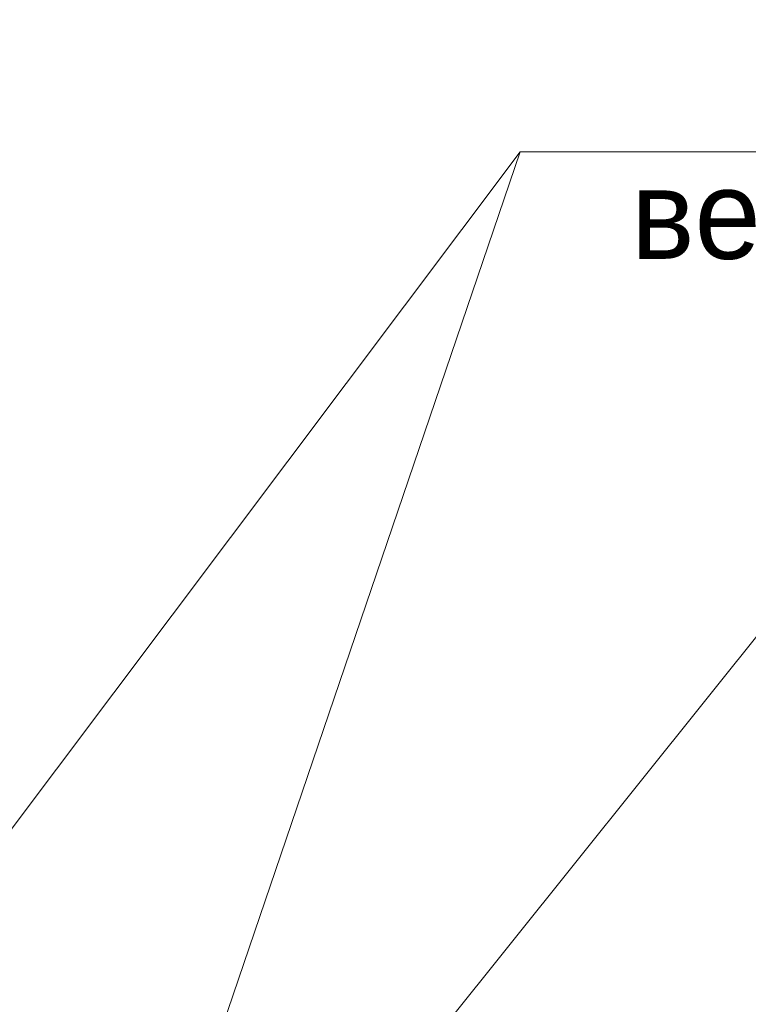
# Model space of a CAD drawing. Extents: x -764262 to 2885205, y 359641 to 616597.
# Tile 68 of 97: x 666510 to 668496, y 431113 to 433799. Entities that reach past the tile are written whole.
import ezdxf

# ---------------------------------------------------------------- set-up
doc = ezdxf.new("R2010")
doc.units = 0
doc.header["$LTSCALE"] = 50
doc.header["$MEASUREMENT"] = 0
doc.layers.get('0').update_dxf_attribs({"linetype": 'CONTINUOUS', "lineweight": 15})
doc.layers.add('PDF _0', color=7, linetype='CONTINUOUS')
doc.styles.add('MtXpl_ISOCPEUR_1', font='txt')

msp = doc.modelspace()

# ---------------------------------------------------------------- linework, layer by layer
msp.add_line((666542.191, 429525.104), (667873.933, 433438.691))
at = {"layer": 'PDF _0', "color": 7, "lineweight": 18}
for p, q in [((667873.933, 433438.691), (665953.304, 430880.978)), ((665953.304, 430880.978), (667873.933, 433438.691)), ((670446.337, 433438.691), (667873.933, 433438.691))]:
    msp.add_line(p, q, dxfattribs=at)
at = {"layer": 'PDF _0', "color": 7, "lineweight": 13}
msp.add_line((666868.007, 430054.61), (668758.58, 432418.032), dxfattribs=at)

# ---------------------------------------------------------------- texts
at = {"char_height": 243, "attachment_point": 1, "style": 'MtXpl_ISOCPEUR_1'}
for s, insert, width in [('\\pi1596.56143;Сетка С1\\P\\pi941.06255;верх. и ниж. зоны ', (667235.416, 433794.974), 4498.65584), ('\\pi2048.51863;Поддерживающий каркас \\P\\pi1500.94892;ПК1 шаг 800 мм в шах. порядке ', (667274.118, 432754.027), 7797.23142)]:
    msp.add_mtext(s, dxfattribs=dict(at, insert=insert, width=width))

doc.saveas('drawing.dxf')
